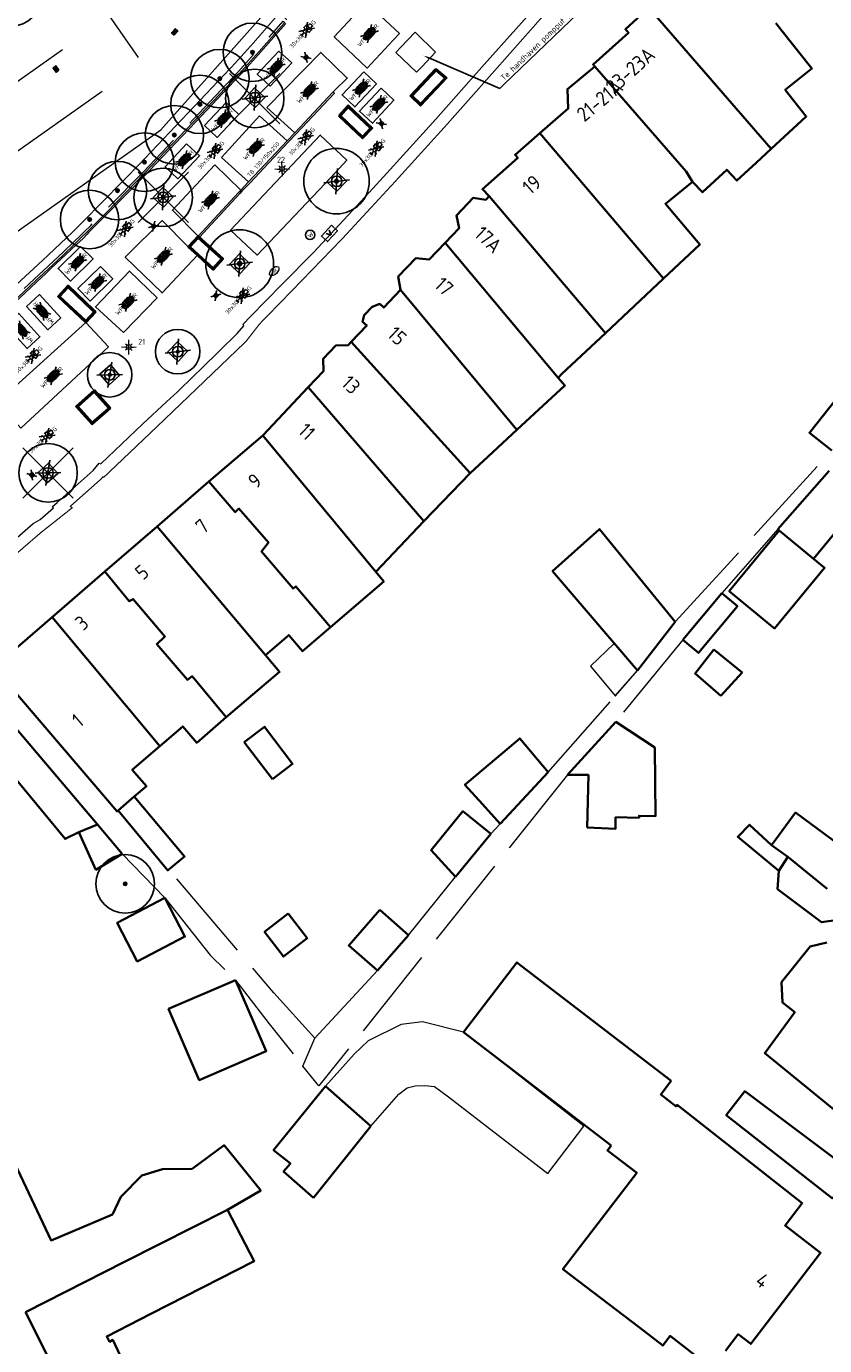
# Model space of a CAD drawing. Header units: metres. Extents: x 92877 to 94117, y 464509 to 465451.
# Tile 17 of 102: x 93050 to 93119, y 464924 to 465037. Entities that reach past the tile are written whole.
import ezdxf
from ezdxf import colors
from ezdxf.entities.mleader import LeaderData, LeaderLine
from ezdxf.enums import TextEntityAlignment as Align
from ezdxf.math import Vec2, Vec3

# ---------------------------------------------------------------- set-up
doc = ezdxf.new("R2010")
doc.units = ezdxf.units.M
doc.linetypes.add('IE-TERREINAFSCHEIDING', pattern=[10, 8, -2])
doc.linetypes.add('XX-PROJECTGRENS', pattern=[18, 12, -3, 0, -3])
doc.layers.get('0').update_dxf_attribs({"linetype": 'CONTINUOUS'})
for name, color, linetype, lineweight in [('B-WE-GR-BOOM-S', 90, 'CONTINUOUS', 25), ('B-WE-IE-MEUBILAIR_WEGMEUBILAIR_FIETSREK-S', 252, 'CONTINUOUS', 13), ('B-WE-IE-MEUBILAIR_WEGMEUBILAIR_LICHTMAST-T25', 7, 'CONTINUOUS', 25), ('B-WE-IE-TERREINAFSCHEIDING-G', 252, 'IE-TERREINAFSCHEIDING', 18), ('B-WE-IE-TERREINAFSCHEIDING_KUNSTMATIG_HEKWERK-G', 252, 'IE-TERREINAFSCHEIDING-KUNSTMATIG', 18), ('B-WE-KL-DATA_KAST-S', 252, 'CONTINUOUS', 25), ('B-WE-KL-WATER-S', 252, 'CONTINUOUS', 25), ('B-WE-OG-TOPOGRAFIE_BEBOUWING-GV', 252, 'CONTINUOUS', 35), ('B-WE-OG-TOPOGRAFIE_BEBOUWING_LUIFEL-GV', 252, 'CONTINUOUS', 18), ('B-WE-OG-TOPOGRAFIE_HUISNUMMER-T25', 7, 'CONTINUOUS', 20), ('B-WE-RI-HWA_KOLK-S', 252, 'CONTINUOUS', 25), ('B-WE-RI-PUT_BETON-G', 7, 'CONTINUOUS', 18), ('B-WE-RI-T25', 7, 'CONTINUOUS', 25), ('B-WE-VH-VERHARDING-GV', 252, 'CONTINUOUS', 18), ('N-WE-KG-GRENS_PROJECT-G', 1, 'XX-PROJECTGRENS', 35), ('V-WE-GK-KEERWAND-G', 30, 'CONTINUOUS', 35), ('V-WE-GR-BOOM-S', 90, 'CONTINUOUS', 25), ('V-WE-IE-MEUBILAIR_WEGMEUBILAIR_BOOMKRANS-S', 7, 'CONTINUOUS', 25), ('V-WE-KL-ET_LS_OV_LICHTMAST-S', 190, 'CONTINUOUS', 25), ('V-WE-RI-HWA_KOLK-S', 150, 'CONTINUOUS', 25), ('V-WE-VH-KANTOPSLUITING-T18', 10, 'CONTINUOUS', 18), ('V-WE-VH-KANTOPSLUITING_TROTTOIRBAND_130 150-G', 210, 'VH-TROTTOIRBAND_130-150-V', 25), ('V-WE-VH-KANTOPSLUITING_VOORKANTBAND-G', 50, 'CONTINUOUS', 25), ('V-WE-VH-MATERIAALGRENS-G', 7, 'CONTINUOUS-V', 25), ('V-WE-VH-VERHARDING_STRAATBAKSTEEN-S', 252, 'CONTINUOUS', 25), ('V-WE-VH-VERHARDING_TEGEL-S', 252, 'CONTINUOUS', 25)]:
    doc.layers.add(name, color=color, linetype=linetype, lineweight=lineweight)
doc.styles.add('NLCS-ISO', font='NLCS-ISO.ttf')
doc.styles.add('NLCS-ISO-M200-T18', font='NLCS-ISO.ttf', dxfattribs={"height": 0.36})
doc.styles.add('NLCS-ISO-M200-T25', font='NLCS-ISO.ttf', dxfattribs={"height": 0.5})
doc.styles.get("Standard").update_dxf_attribs({"font": 'isocp.shx'})
doc.linetypes.add('CONTINUOUS-V', pattern='A,3.5,[24,NLCS.SHX,S=0.5,R=0,X=0,Y=0],3.5', length=7)
doc.linetypes.add('IE-TERREINAFSCHEIDING-KUNSTMATIG', pattern='A,4,[82,NLCS.SHX,S=0.75,R=90,X=0,Y=0],4,-2', length=10)
doc.linetypes.add('VH-TROTTOIRBAND_130-150-V', pattern='A,2.5,[24,NLCS.SHX,S=1,R=0,X=0,Y=0],2.5,-2,2,-2,2,-2', length=15)

# ---------------------------------------------------------------- blocks, each defined once
blk = doc.blocks.new('V-SIE-WEG_BOOMKRANS')
at = {"color": 0}
for p, q in [((-0.84, -0.7), (0.84, 0.7)), ((0.84, -0.7), (-0.84, 0.7))]:
    blk.add_line(p, q, dxfattribs=at)
at = {"flags": 128}
blk.add_lwpolyline([(-0.6, -0.6), (0.6, -0.6), (0.6, 0.6), (-0.6, 0.6)], close=True, dxfattribs=at)
for points in [[(0, 0.6), (0, 0.55), (-0.02, 0.53), (0, 0.5), (0, 0.45)], [(0.6, 0), (0.55, 0), (0.53, 0.02), (0.5, 0), (0.45, 0)], [(-0.6, 0), (-0.55, 0), (-0.53, -0.02), (-0.5, 0), (-0.45, 0)], [(0, -0.6), (0, -0.55), (0.02, -0.53), (0, -0.5), (0, -0.45)]]:
    blk.add_lwpolyline(points, dxfattribs=at)
blk.add_circle((0, 0), 0.45)
blk = doc.blocks.new('V-SRI-KOLK_STRAAT_300X300-SO')
at = {"ltscale": 0.1}
for p, q in [((-1.875, 2), (1.875, -0.5)), ((1.875, 2), (-1.875, -0.5))]:
    blk.add_line(p, q, dxfattribs=at)
for p, q in [((-0.75, 0), (0.75, 1.5)), ((0.75, 0), (-0.75, 1.5))]:
    blk.add_line(p, q)
at = {"flags": 128}
blk.add_lwpolyline([(-0.75, 0), (0.75, 0), (0.75, 1.5), (-0.75, 1.5)], close=True, dxfattribs=at)
blk = doc.blocks.new('SKL-WATER_BRANDKRAAN_BRANDPUT-SO')
at = {"color": 0, "linetype": 'ByBlock', "lineweight": 18}
blk.add_ellipse((0, 0), major_axis=(2.5, 0), ratio=0.54, dxfattribs=at)
at = {"color": 0, "linetype": 'ByBlock', "lineweight": 18, "style": 'NLCS-ISO'}
blk.add_text('bk', height=1.5, dxfattribs=at).set_placement((0.16, 0), align=Align.MIDDLE_CENTER)
blk = doc.blocks.new('SKL-WATER_STRAATPOT-SO')
blk.add_circle((0, 0), 2)
at = {"style": 'NLCS-ISO'}
blk.add_text('W', height=2, rotation=360, dxfattribs=at).set_placement((-1.06, -1.05))
blk = doc.blocks.new('B-SRI-KOLK_COMBINATIE-SO')
for p, q in [((-1.125, 0), (1.125, 1.5)), ((1.125, 0), (-1.125, 1.5))]:
    blk.add_line(p, q)
at = {"flags": 128}
blk.add_lwpolyline([(-1.125, 0), (1.125, 0), (1.125, 1.5), (-1.125, 1.5)], close=True, dxfattribs=at)
blk = doc.blocks.new('V-SVH-TEGEL_300X300_DUN_HALFST_KL-SO')
for p, q in [((-3.08, 0.75), (-3, 0.75)), ((-3, -0.83), (-3, 0.83)), ((-3, 0), (-1.5, 0)), ((-1.84, 1.5), (-1.5, 1.5)), ((-1.5, -1.6), (-1.5, 1.6)), ((-1.5, 0.75), (0, 0.75)), ((0, -1.78), (0, 1.78)), ((0, 1.5), (1.5, 1.5)), ((0, 0), (1.5, 0)), ((1.5, -1.6), (1.5, 1.6)), ((1.5, 0.75), (3, 0.75)), ((3, -0.83), (3, 0.83)), ((3, 0), (3.39, 0)), ((-3.08, -0.75), (-3, -0.75)), ((-1.84, -1.5), (-1.5, -1.5)), ((-1.5, -0.75), (0, -0.75)), ((0, -1.5), (1.5, -1.5)), ((1.5, -0.75), (3, -0.75))]:
    blk.add_line(p, q)
at = {"ltscale": 0.1}
for q in [(-2.75, -1.98), (-2.73, 1.96), (2.73, 1.96), (2.75, -1.98)]:
    blk.add_line((0, 0), q, dxfattribs=at)
at = {"style": 'NLCS-ISO'}
blk.add_attdef('FORMAAT', text='', height=1.8, dxfattribs=at).set_placement((-3.18, 0), align=Align.MIDDLE_RIGHT)
blk.add_attdef('KLEUR', text='', height=1.8, dxfattribs=at).set_placement((3.49, 0), align=Align.MIDDLE_LEFT)
at = {"style": 'NLCS-ISO', "flags": 1}
blk.add_attdef('FUNCTIE', text='', height=1.8, dxfattribs=at).set_placement((0.12, -3.58), align=Align.MIDDLE_CENTER)
blk = doc.blocks.new('V-SVH-SBS_WAALFORMAAT_HALFST_KL-SO')
for p, q in [((0, 0), (-3.46, 2)), ((0, 0), (-3.46, -2)), ((-3.37, -0.21), (-3.37, 0.21)), ((-2.87, -0.96), (-2.87, 0.96)), ((-2.87, 0.54), (-2.37, 0.54)), ((-2.86, -0.97), (-1.34, 1.65)), ((-2.37, -1.29), (-2.37, 1.29)), ((-1.87, -1.5), (-1.87, 1.5)), ((-1.87, 0.54), (-1.37, 0.54)), ((-1.37, -1.65), (-1.37, 1.65)), ((-1.37, 1.54), (-0.87, 1.54)), ((-0.87, -1.74), (-0.87, 1.74)), ((-0.87, 0.54), (-0.37, 0.54)), ((-0.84, -1.74), (1.15, 1.69)), ((-0.37, -1.79), (-0.37, 1.79)), ((-0.37, 1.54), (0.13, 1.54)), ((0, 0), (3.46, 2)), ((0, 0), (3.46, -2)), ((0.13, -1.8), (0.13, 1.8)), ((0.13, 0.54), (0.63, 0.54)), ((0.63, -1.77), (0.63, 1.77)), ((0.63, 1.54), (1.13, 1.54)), ((1.13, -1.7), (1.13, 1.7)), ((1.13, 0.54), (1.63, 0.54)), ((1.63, -1.58), (1.63, 1.58)), ((1.63, 1.54), (1.77, 1.54)), ((1.74, -1.54), (3.08, 0.76)), ((2.13, -1.4), (2.13, 1.4)), ((2.13, 0.54), (2.63, 0.54)), ((2.63, -1.14), (2.63, 1.14)), ((3.13, -0.7), (3.13, 0.7)), ((3.13, 0.54), (3.24, 0.54)), ((-3.28, -0.46), (-2.87, -0.46)), ((-2.37, -0.46), (-1.87, -0.46)), ((-1.87, -1.46), (-1.37, -1.46)), ((-1.37, -0.46), (-0.87, -0.46)), ((-0.87, -1.46), (-0.37, -1.46)), ((-0.37, -0.46), (0.13, -0.46)), ((0.13, -1.46), (0.63, -1.46)), ((0.63, -0.46), (1.13, -0.46)), ((1.13, -1.46), (1.63, -1.46)), ((1.63, -0.46), (2.13, -0.46)), ((2.63, -0.46), (3.13, -0.46))]:
    blk.add_line(p, q)
for centre in [(-3.12, 0.54), (-2.12, 0.54), (-1.12, 0.54), (-0.62, 1.54), (-0.12, 0.54), (0.38, 1.54), (0.88, 0.54), (1.38, 1.54), (1.88, 0.54), (2.88, 0.54), (-2.62, -0.46), (-1.62, -0.46), (-1.12, -1.46), (-0.62, -0.46), (-0.12, -1.46), (0.38, -0.46), (0.88, -1.46), (1.38, -0.46), (2.38, -0.46)]:
    blk.add_circle(centre, 0.0881)
for centre, start, end in [((-1.62, 1.54), 166.7149, 45.7554), ((-2.12, -1.46), 16.1129, 118.5453), ((1.88, -1.46), 358.1671, 220.9526)]:
    blk.add_arc(centre, 0.0881, start, end)
at = {"style": 'NLCS-ISO'}
blk.add_attdef('FORMAAT', text='', height=1.8, dxfattribs=at).set_placement((-3.39, 0), align=Align.MIDDLE_RIGHT)
blk.add_attdef('KLEUR', text='', height=1.8, dxfattribs=at).set_placement((3.39, 0), align=Align.MIDDLE_LEFT)
at = {"style": 'NLCS-ISO', "flags": 1}
blk.add_attdef('FUNCTIE', text='', height=1.8, dxfattribs=at).set_placement((0.12, -3.58), align=Align.MIDDLE_CENTER)
blk = doc.blocks.new('SKL-DATA_TERREINKAST-SO')
for q in [(-0.2, 0.2), (0.2, 0.2)]:
    blk.add_line((0, -0.21), q)
at = {"flags": 128}
blk.add_lwpolyline([(0.63, 0.35), (-0.63, 0.35), (-0.63, -0.35), (0.63, -0.35)], close=True, dxfattribs=at)
at = {"style": 'NLCS-ISO'}
blk.add_attdef('TYPE', text='', height=0.35, dxfattribs=at).set_placement((-0.03, 0.69), align=Align.MIDDLE_CENTER)
blk = doc.blocks.new('V-SGR-BOOM_01')
at = {"ltscale": 0.1}
h = blk.add_hatch(color=256, dxfattribs=at)
edge = h.paths.add_edge_path()
edge.add_arc((0, 0), 0.15, 0, 360)
at = {"lineweight": -3}
for p, q in [((-2.15, 2.15), (2.15, -2.15)), ((2.15, 2.15), (-2.15, -2.15))]:
    blk.add_line(p, q, dxfattribs=at)
for radius in [2.5, 0.045]:
    blk.add_circle((0, 0), radius)
at = {"ltscale": 0.1}
blk.add_circle((0, 0), 0.15, dxfattribs=at)
blk = doc.blocks.new('SGR-BOOM_01')
at = {"ltscale": 0.1}
h = blk.add_hatch(color=256, dxfattribs=at)
edge = h.paths.add_edge_path()
edge.add_arc((0, 0), 0.15, 0, 360)
for radius in [2.5, 0.045]:
    blk.add_circle((0, 0), radius)
blk.add_circle((0, 0), 0.15, dxfattribs=at)
blk = doc.blocks.new('SKL-ET_OV_LICHTMAST-SO')
at = {"color": 0, "linetype": 'ByBlock', "lineweight": 18}
for points in [[(-2.21, -2.21), (2.21, 2.21)], [(-2.21, 2.21), (2.21, -2.21)], [(-1.25, 0), (-2, 0)], [(-1.41, 1.41), (-0.88, 0.88)], [(0, 2), (0, 1.25)], [(0.88, 0.88), (1.41, 1.41)], [(2, 0), (1.25, 0)], [(-1.41, -1.41), (-0.88, -0.88)], [(0, -1.25), (0, -2)], [(0.88, -0.88), (1.41, -1.41)]]:
    blk.add_lwpolyline(points, dxfattribs=at)
blk.add_circle((0, 0), 1, dxfattribs=at)

msp = doc.modelspace()

# ---------------------------------------------------------------- linework, layer by layer
at = {"layer": 'B-WE-IE-MEUBILAIR_WEGMEUBILAIR_FIETSREK-S'}
for p, q in [((93060, 465034.09), (93056.86, 465038.6)), ((93034.05, 465021.01), (93053.5, 465034.78)), ((93036.81, 465017.01), (93056.88, 465031.22))]:
    msp.add_line(p, q, dxfattribs=at)
at = {"layer": 'B-WE-IE-TERREINAFSCHEIDING-G'}
for p, q in [((93105.86, 464985.85), (93119.23, 465000.5)), ((93114.61, 464993.77), (93109.83, 464988.32)), ((93106.49, 464984.33), (93100.78, 464977.32)), ((93100.73, 464979.54), (93102.62, 464981.7)), ((93095, 464973.02), (93100.73, 464979.54)), ((93090.09, 464967.73), (93090.89, 464968.6)), ((93058.6, 464966.04), (93062.23, 464962.26)), ((93083.07, 464959.09), (93087.09, 464964.06)), ((93074.04, 464947.89), (93075.06, 464950.29))]:
    msp.add_line(p, q, dxfattribs=at)
at = {"layer": 'B-WE-IE-TERREINAFSCHEIDING-G', "flags": 128}
for points in [[(93042.87, 465007.57), (93043.42, 465008.08), (93046.05, 465010.46), (93050.08, 465014.21), (93051.08, 465015.13), (93051.86, 465015.87), (93053.55, 465017.45), (93054.47, 465018.34), (93055.03, 465018.86), (93055.38, 465019.21), (93055.9, 465019.74), (93057.11, 465020.96), (93060.39, 465024.3), (93064.62, 465028.76), (93068.52, 465032.89), (93070.22, 465034.77), (93072.34, 465037.19), (93072.48, 465037.07)], [(93096.66, 464972.79), (93075.4, 464946.19), (93074.04, 464947.89)], [(93075.06, 464950.29), (93071.55, 464954.15), (93062.58, 464964.7)], [(93062.23, 464962.26), (93066.11, 464957.36), (93068.29, 464955.24)], [(93068.29, 464955.24), (93071.14, 464951.51), (93074.04, 464947.89)]]:
    msp.add_lwpolyline(points, dxfattribs=at)
at = {"layer": 'B-WE-IE-TERREINAFSCHEIDING_KUNSTMATIG_HEKWERK-G'}
msp.add_line((93075.06, 464950.29), (93080.41, 464956.07), dxfattribs=at)
at = {"layer": 'B-WE-IE-TERREINAFSCHEIDING_KUNSTMATIG_HEKWERK-G', "flags": 128}
msp.add_lwpolyline([(93072.48, 465037.07), (93072.46, 465037.04), (93070.31, 465034.61), (93068.56, 465032.67), (93064.7, 465028.59), (93060.47, 465024.17), (93057.31, 465020.91), (93056.03, 465019.61), (93055.54, 465019.13), (93055.1, 465018.7), (93054.57, 465018.2), (93053.51, 465017.16), (93051.9, 465015.66), (93051.25, 465015.05), (93050.19, 465014.06), (93046.18, 465010.34), (93043.54, 465007.97)], dxfattribs=at)
at = {"layer": 'B-WE-OG-TOPOGRAFIE_BEBOUWING-GV'}
for p, q in [((93103.61, 465038.33), (93114.05, 465026.27)), ((93094.28, 465027.61), (93104.86, 465015.19)), ((93089.95, 465022.23), (93099.89, 465010.53)), ((93095.86, 465006.72), (93086.18, 465018.24)), ((93104.86, 465015.19), (93099.89, 465010.53)), ((93082.38, 465014.23), (93092.33, 465002.27)), ((93078.16, 465009.78), (93088.32, 464998.55)), ((93070.6, 465001.78), (93074.5, 465005.9)), ((93074.5, 465005.9), (93084.38, 464994.45)), ((93066.01, 464997.84), (93070.6, 465001.78)), ((93070.6, 465001.78), (93080.26, 464990.13)), ((93088.32, 464998.55), (93084.38, 464994.45)), ((93114.61, 464993.77), (93119.01, 464998.75)), ((93061.58, 464994.01), (93066.01, 464997.84)), ((93122.05, 464996.57), (93117.68, 464991.24)), ((93057.11, 464990.15), (93061.58, 464994.01)), ((93061.58, 464994.01), (93070.83, 464983.01)), ((93084.38, 464994.45), (93080.26, 464990.13)), ((93114.73, 464993.67), (93114.61, 464993.77)), ((93114.73, 464993.67), (93117.68, 464991.24)), ((93052.61, 464986.26), (93057.11, 464990.15)), ((93106.49, 464984.33), (93109.83, 464988.32)), ((93047.62, 464981.95), (93052.61, 464986.26)), ((93052.61, 464986.26), (93061.82, 464975.23)), ((93105.86, 464985.85), (93102.62, 464981.7)), ((93049.54, 464976.74), (93056.48, 464968.55)), ((93096.66, 464972.79), (93100.78, 464977.32)), ((93069.03, 464975.58), (93071.44, 464972.41)), ((93095, 464973.02), (93090.89, 464968.6)), ((93058.24, 464969.73), (93059.62, 464970.92)), ((93056.48, 464968.55), (93054.88, 464967.87)), ((93056.48, 464968.55), (93058.6, 464966.04)), ((93090.09, 464967.73), (93087.09, 464964.06)), ((93115.47, 464965.76), (93114.09, 464966.78)), ((93114.71, 464964.57), (93115.47, 464965.76)), ((93115.47, 464965.76), (93118.84, 464963.05)), ((93080.62, 464961.24), (93083.07, 464959.09)), ((93083.07, 464959.09), (93080.41, 464956.07)), ((93087.77, 464950.8), (93100.39, 464941.11)), ((93079.83, 464942.77), (93075.98, 464946.17)), ((93074.94, 464936.62), (93079.83, 464942.77))]:
    msp.add_line(p, q, dxfattribs=at)
at = {"layer": 'B-WE-OG-TOPOGRAFIE_BEBOUWING-GV', "flags": 128}
for points in [[(93098.98, 465033.32), (93098.83, 465033.49), (93101.86, 465036.2), (93101.6, 465036.5), (93103.61, 465038.33)], [(93114.44, 465037.02), (93116.41, 465034.55), (93117.53, 465033.15), (93115.25, 465031.33), (93117.05, 465029.04), (93114.05, 465026.27)], [(93094.28, 465027.61), (93096.71, 465029.72), (93096.64, 465031.38), (93098.98, 465033.32)], [(93107.34, 465023.47), (93106.8, 465024.33), (93098.98, 465033.32)], [(93089.95, 465022.23), (93089.38, 465022.82), (93092.4, 465025.51), (93092.17, 465025.77), (93094.28, 465027.61)], [(93114.05, 465026.27), (93112.76, 465025.08), (93111.12, 465023.56), (93110.26, 465024.49), (93108.18, 465022.57), (93107.34, 465023.47)], [(93107.34, 465023.47), (93105.01, 465021.59), (93107.96, 465018.1), (93104.86, 465015.19)], [(93086.18, 465018.24), (93087.38, 465019.51), (93087.15, 465020.57), (93088.6, 465022.1), (93089.66, 465021.93), (93089.95, 465022.23)], [(93082.38, 465014.23), (93082.19, 465015.36), (93083.69, 465016.95), (93084.84, 465016.83), (93086.18, 465018.24)], [(93078.16, 465009.78), (93079.49, 465011.17), (93079.14, 465011.5), (93079.27, 465012.07), (93079.95, 465012.78), (93080.6, 465013.03), (93080.94, 465012.71), (93082.38, 465014.23)], [(93099.89, 465010.53), (93096.17, 465007.04), (93095.86, 465006.72)], [(93074.5, 465005.9), (93075.81, 465007.28), (93075.77, 465008.34), (93076.84, 465009.47), (93077.89, 465009.49), (93078.16, 465009.78)], [(93095.86, 465006.72), (93096.42, 465006.06), (93092.33, 465002.27)], [(93119.23, 465000.5), (93117.32, 465002.01), (93120.79, 465006.4), (93122.69, 465004.89)], [(93092.33, 465002.27), (93089.88, 465000), (93088.32, 464998.55)], [(93066.01, 464997.84), (93068.26, 464995.23), (93068.57, 464995.53), (93071.11, 464992.64), (93070.49, 464991.87), (93073.19, 464988.7), (93073.44, 464988.88), (93076.39, 464985.4)], [(93102.62, 464981.7), (93095.37, 464990.2), (93099.38, 464993.79), (93105.86, 464985.85)], [(93117.68, 464991.24), (93118.62, 464990.47), (93114.35, 464985.29), (93110.47, 464988.49), (93114.73, 464993.67)], [(93057.11, 464990.15), (93059.2, 464987.61), (93059.52, 464987.8), (93062.24, 464984.61), (93061.55, 464983.96), (93064.18, 464980.9), (93064.58, 464981.2), (93067.49, 464977.7)], [(93080.26, 464990.13), (93080.94, 464989.3), (93076.39, 464985.4)], [(93109.83, 464988.32), (93111.17, 464987.19), (93107.83, 464983.2), (93106.49, 464984.33)], [(93076.39, 464985.4), (93074, 464983.34), (93072.82, 464984.72), (93070.83, 464983.01)], [(93109.15, 464983.48), (93107.55, 464981.45), (93109.75, 464979.54)], [(93109.75, 464979.54), (93111.56, 464981.53), (93109.15, 464983.48)], [(93070.83, 464983.01), (93072.04, 464981.58), (93067.49, 464977.7)], [(93058.24, 464969.73), (93058.15, 464969.65), (93047.62, 464981.95)], [(93054.88, 464967.87), (93053.72, 464967.31), (93047.24, 464975.14), (93049.54, 464976.74)], [(93067.49, 464977.7), (93064.97, 464975.53), (93063.77, 464976.92), (93061.82, 464975.23)], [(93071.44, 464972.41), (93073.16, 464973.72), (93070.75, 464976.89), (93069.03, 464975.58)], [(93100.78, 464977.32), (93104.11, 464975.11), (93104.18, 464969.26), (93102.77, 464969.28), (93102.77, 464969.11), (93100.76, 464969.16), (93100.74, 464968.16), (93098.34, 464968.28)], [(93090.89, 464968.6), (93089.39, 464970.27), (93087.88, 464971.94), (93092.57, 464975.9), (93095, 464973.02)], [(93061.82, 464975.23), (93059.46, 464973.2), (93060.66, 464971.81), (93059.62, 464970.92)], [(93098.34, 464968.28), (93098.44, 464972.78), (93096.66, 464972.79)], [(93059.62, 464970.92), (93063.92, 464965.81), (93062.58, 464964.7)], [(93062.58, 464964.7), (93062.48, 464964.61), (93058.24, 464969.73)], [(93087.09, 464964.06), (93084.99, 464966.34), (93087.71, 464969.67), (93090.09, 464967.73)], [(93120.86, 464965.53), (93121.13, 464965.87), (93116.13, 464969.55), (93114.42, 464967.23), (93114.09, 464966.78)], [(93058.6, 464966.04), (93056.35, 464964.67), (93054.88, 464967.87)], [(93114.09, 464966.78), (93112.19, 464968.51), (93111.19, 464967.49), (93114.71, 464964.57)], [(93114.71, 464964.57), (93114.6, 464963.02), (93118.35, 464960.19), (93119.79, 464960.38)], [(93062.23, 464962.26), (93058.16, 464960.13), (93059.88, 464956.84), (93063.95, 464958.96), (93062.23, 464962.26)], [(93072.78, 464960.92), (93070.76, 464959.36), (93072.39, 464957.25), (93074.41, 464958.81), (93072.78, 464960.92)], [(93080.41, 464956.07), (93077.96, 464958.21), (93080.62, 464961.24)], [(93118.82, 464958.46), (93117.38, 464958.12), (93114.94, 464955.05), (93115.03, 464953.32), (93116.07, 464952.49), (93113.51, 464949), (93125.75, 464939.01)], [(93105.52, 464946.63), (93092.33, 464956.75), (93087.77, 464950.8)], [(93068.29, 464955.24), (93062.56, 464952.77), (93065.18, 464946.7), (93070.91, 464949.17), (93068.29, 464955.24)], [(93110.15, 464923.56), (93111.23, 464924.97), (93112.31, 464924.15), (93118.28, 464931.93), (93115.24, 464934.27), (93116.71, 464936.18), (93106.02, 464944.57), (93105.93, 464944.45), (93104.62, 464945.45), (93105.52, 464946.63)], [(93075.98, 464946.17), (93071.53, 464940.72), (93072.97, 464939.56), (93072.38, 464938.89), (93074.94, 464936.62)], [(93121.02, 464938.83), (93111.79, 464945.74), (93110.21, 464943.7), (93119.3, 464936.58), (93121.02, 464938.83)], [(93049.43, 464939.57), (93052.52, 464933), (93057.76, 464935.2), (93058.48, 464936.72), (93060.27, 464938.55), (93062.03, 464939.08), (93064.56, 464939.1), (93067.3, 464941.12), (93070.44, 464937.27), (93067.6, 464935.61)], [(93100.39, 464941.11), (93100.06, 464940.69), (93102.57, 464938.77), (93096.26, 464930.55), (93102.8, 464925.54), (93104.79, 464924.01), (93105.42, 464924.83), (93107.51, 464923.21)], [(93050.32, 464926.85), (93058.8, 464931.15), (93067.6, 464935.61)], [(93067.6, 464935.61), (93069.88, 464931.22), (93061.05, 464926.72)], [(93061.05, 464926.72), (93057.27, 464924.79), (93057.51, 464924.34), (93057.79, 464924.49), (93059.66, 464920.47), (93057.96, 464919.69), (93061, 464913.71), (93054.25, 464910.57), (93054.64, 464909.74), (93053.98, 464907.94), (93052.31, 464907.17), (93050.52, 464907.82), (93050.13, 464908.66), (93049.51, 464908.37), (93049.32, 464908.74), (93048.03, 464909.16), (93047.03, 464911.12), (93047.43, 464912.44), (93044.46, 464918.27), (93052.59, 464922.4), (93050.32, 464926.85)]]:
    msp.add_lwpolyline(points, dxfattribs=at)
at = {"layer": 'B-WE-OG-TOPOGRAFIE_BEBOUWING_LUIFEL-GV'}
msp.add_line((93098.61, 464982.07), (93100.73, 464979.54), dxfattribs=at)
at = {"layer": 'B-WE-OG-TOPOGRAFIE_BEBOUWING_LUIFEL-GV', "flags": 128}
for points in [[(93102.62, 464981.7), (93100.64, 464984.02), (93098.61, 464982.07)], [(93100.73, 464979.54), (93100.75, 464979.52), (93102.62, 464981.7)], [(93087.77, 464950.8), (93084.27, 464951.66), (93082.42, 464951.45), (93079.62, 464950.04), (93078.42, 464948.91), (93075.98, 464946.17)], [(93079.83, 464942.77), (93082.22, 464945.5), (93082.94, 464946.02), (93083.63, 464946.19), (93084.45, 464946.23), (93085.27, 464946.14), (93086.49, 464945.26), (93094.97, 464938.71), (93098.04, 464942.77), (93087.77, 464950.8)]]:
    msp.add_lwpolyline(points, dxfattribs=at)
at = {"layer": 'B-WE-RI-PUT_BETON-G', "flags": 128}
msp.add_lwpolyline([(93082.4, 465034.96), (93081.97, 465034.51), (93083.73, 465032.83), (93084.19, 465033.3), (93085.38, 465034.55), (93083.62, 465036.24)], close=True, dxfattribs=at)
at = {"layer": 'B-WE-VH-VERHARDING-GV'}
msp.add_line((93072.57, 465036.99), (93071.73, 465036.02), dxfattribs=at)
at = {"layer": 'B-WE-VH-VERHARDING-GV', "flags": 128}
for points in [[(93043.94, 464988.15), (93051, 464994.25), (93051.59, 464994.61), (93052.72, 464995.61), (93052.61, 464995.69), (93053.04, 464996.06), (93056.1, 464998.78), (93056.62, 464999.42), (93056.78, 464999.37), (93060.35, 465002.77), (93062.38, 465004.66), (93063.31, 465005.51), (93064.71, 465006.87), (93065.36, 465007.52), (93068.43, 465010.49), (93069, 465011.15), (93068.93, 465011.29), (93069.57, 465011.96), (93072.23, 465014.7), (93074.98, 465017.44), (93079.69, 465022.54), (93081.21, 465024.19), (93085.4, 465028.82), (93089.54, 465033.48), (93092.24, 465036.51), (93094.9, 465039.53)], [(93034.23, 465010.92), (93041.67, 465015.97), (93042.79, 465014.39), (93061.89, 465027.9), (93071.35, 465038.52), (93072.66, 465037.3)], [(93071.73, 465036.02), (93070.45, 465034.56), (93068.81, 465032.74)], [(93068.81, 465032.74), (93068.75, 465032.68), (93067.68, 465031.55)], [(93067.68, 465031.55), (93064.85, 465028.55), (93060.9, 465024.4)], [(93060.9, 465024.4), (93060.61, 465024.09), (93057.33, 465020.74), (93056.12, 465019.52), (93055.72, 465019.12)], [(93055.72, 465019.12), (93055.6, 465019), (93055.25, 465018.63), (93054.68, 465018.11), (93053.76, 465017.23), (93052.51, 465016.05)], [(93052.51, 465016.05), (93052.08, 465015.64), (93051.31, 465014.92)], [(93051.31, 465014.92), (93051.29, 465014.9), (93050.29, 465013.98), (93046.26, 465010.23), (93043.63, 465007.85), (93042.24, 465006.56)]]:
    msp.add_lwpolyline(points, dxfattribs=at)
at = {"layer": 'N-WE-KG-GRENS_PROJECT-G', "const_width": 0.1, "flags": 128}
msp.add_lwpolyline([(93142.8, 465086.89), (93145.45, 465089.5), (93147.33, 465091.96), (93148.61, 465093.18), (93161.41, 465113.68), (93167.2, 465122.96), (93170.46, 465128.17), (93179.76, 465143.1), (93186.89, 465154.5), (93187.89, 465154.9), (93188.17, 465154.68), (93191.39, 465152.08), (93194.83, 465149.41), (93202.75, 465142.92), (93211.33, 465136.09), (93246.4, 465107.7), (93253.06, 465102.31), (93253.34, 465100.98), (93245.8, 465089.87), (93244.52, 465087.94), (93231.81, 465069.29), (93227.95, 465063.58), (93226.85, 465062.42), (93215.69, 465046.01), (93212, 465040.64), (93204.42, 465029.75), (93202.61, 465027.14), (93198.03, 465020.21), (93194.36, 465014.87), (93190.62, 465009.5), (93189.82, 465008.22), (93185.53, 465002.31), (93181.43, 464996.69), (93178.7, 464993.15), (93172.1, 464984.56), (93163.09, 464972.84), (93161.13, 464970.56), (93154.08, 464961.65), (93148.99, 464955.31), (93145.47, 464951.04), (93138.61, 464942.93), (93131.7, 464935.14), (93128.24, 464931.41), (93126.87, 464929.65), (93122.06, 464924.79), (93112.82, 464915.35), (93112.69, 464915.47), (93110.01, 464912.81), (93108.16, 464914.64), (93097.95, 464904.42), (93099.62, 464902.38), (93097.35, 464900), (93095.1, 464898.04), (93093.14, 464896.43), (93087.36, 464891.83), (93084.65, 464889.56), (93079.69, 464885.22), (93073.56, 464880.64), (93064.8, 464874.79), (93057.66, 464870.17), (93057.25, 464870.01), (93057.17, 464870), (93056.61, 464870.09), (93053.28, 464868.41), (93060.04, 464854.37), (93062.43, 464849.15), (93065.25, 464843.34), (93068.53, 464844.78), (93069.15, 464846.15), (93077.32, 464850.72), (93083.11, 464853.91), (93083.11, 464853.91), (93087.98, 464856.62), (93087.62, 464857.32), (93087.91, 464857.84), (93094.14, 464862.21), (93094.03, 464862.5), (93094.43, 464862.8), (93094.61, 464862.54), (93096.97, 464864.19), (93097.44, 464863.69), (93100.29, 464866.41), (93107.27, 464873.11), (93113.76, 464878.76), (93119.03, 464883.35), (93126.19, 464890.32), (93126.05, 464890.45), (93129.22, 464893.59), (93132.75, 464897.33), (93136.98, 464901.47), (93141.06, 464906.04), (93145.12, 464910.02), (93146.95, 464911.94), (93151.57, 464916.87), (93154.03, 464919.55), (93161.92, 464928.69), (93166.44, 464933.83), (93170.52, 464938.74), (93174.37, 464943.51), (93176.34, 464945.98), (93178.67, 464948.92), (93181.24, 464952.54), (93184.32, 464956.45), (93185.62, 464958.05), (93188.57, 464961.84), (93195.32, 464970.7), (93197.09, 464969.28), (93199.64, 464972.47), (93198.95, 464972.96), (93202.95, 464977.95), (93202.25, 464978.52), (93202.36, 464978.67), (93202.23, 464979.72), (93202.71, 464980.33), (93203.77, 464980.46), (93206.28, 464983.65), (93206.15, 464984.71), (93206.63, 464985.31), (93207.68, 464985.43), (93209.48, 464987.72), (93211.5, 464990.3), (93211.38, 464991.35), (93211.86, 464991.95), (93212.91, 464992.07), (93215.41, 464995.26), (93215.28, 464996.32), (93215.76, 464996.92), (93216.82, 464997.04), (93217.98, 464998.51), (93217.2, 464999.19), (93221.29, 465004.12), (93220.56, 465004.62), (93224.5, 465009.5), (93223.74, 465010.11), (93228.74, 465016.38), (93228.55, 465017.66), (93229.8, 465019.14), (93230.17, 465019.2), (93232.86, 465016.92), (93240.88, 465028.72), (93247.24, 465037.47), (93243.35, 465039.43), (93245.39, 465042.41), (93267.79, 465074.76), (93271.65, 465080.83), (93274.31, 465084.65), (93274.68, 465085.27), (93280.63, 465092.99), (93283.92, 465097.53), (93293.24, 465109.1), (93296.47, 465112.85), (93305.15, 465123.79), (93308.46, 465126.64), (93309.4, 465127), (93310.34, 465127.1), (93311.02, 465127.03), (93311.57, 465126.57), (93314.32, 465123.42), (93311.45, 465121.22), (93317.76, 465113.43), (93320.74, 465115.84), (93321.73, 465114.62), (93318.74, 465112.2), (93332.36, 465095.38), (93335.32, 465097.78), (93336.31, 465096.57), (93333.39, 465094.2), (93346.86, 465077.57), (93349.75, 465079.91), (93350.75, 465078.67), (93347.84, 465076.31), (93354.18, 465068.5), (93362.85, 465075.59), (93361.38, 465077.29), (93365.22, 465080.33), (93350.6, 465098.23), (93346.73, 465095.08), (93346.09, 465095.99), (93350.71, 465099.77, 0.50922), (93350.92, 465101.97), (93324.4, 465134.65), (93320.91, 465131.81), (93318.88, 465134.32, -0.098106), (93317.86, 465136.55), (93317.81, 465136.83), (93329.29, 465148.48), (93335.16, 465154.25), (93344.7, 465163.31, -0.349567), (93347.49, 465163.35), (93347.81, 465163.05), (93349.13, 465161.41), (93346.39, 465159.23), (93348.19, 465157.34), (93348.24, 465157.38), (93353.34, 465151.08), (93356.36, 465153.52), (93357.29, 465152.37), (93354.27, 465149.93), (93367.9, 465133.09), (93370.92, 465135.53), (93371.86, 465134.37), (93368.84, 465131.93), (93379.84, 465118.33), (93382.86, 465120.77), (93383.79, 465119.62), (93380.76, 465117.18), (93384.64, 465112.39), (93390.97, 465117.54), (93393.7, 465119.74), (93389.58, 465124.75), (93393.13, 465127.65), (93381.65, 465141.96), (93378.05, 465139.01), (93374.93, 465142.85), (93384.72, 465150.63, 0.393005), (93384.97, 465152.67), (93376.32, 465163.13, 0.393551), (93374.28, 465163.38), (93369.86, 465159.8), (93359.89, 465172.14), (93359.2, 465171.59), (93356.89, 465174.42), (93366.33, 465182.36), (93383.74, 465196.71, -0.309181), (93386.82, 465196.24), (93386.98, 465196.07), (93387.8, 465195.07), (93385.13, 465192.86), (93391.41, 465185.1), (93394.43, 465187.54), (93395.44, 465186.3), (93392.42, 465183.86), (93405.87, 465167.21), (93408.89, 465169.66), (93409.9, 465168.42), (93406.88, 465165.98), (93415.68, 465155.11), (93422.3, 465160.48), (93419.31, 465164.5), (93427.8, 465171.46), (93432.94, 465175.6, 0.389945), (93433.12, 465177.61), (93406.31, 465210.6, 0.403895), (93404.27, 465210.79), (93395.07, 465203.26, -0.04985), (93394.53, 465205.08), (93406, 465214.47), (93406.15, 465214.26), (93408.86, 465216.52), (93413.24, 465220.13), (93424.06, 465228.98), (93433.34, 465236.56), (93456.9, 465255.8), (93462.36, 465260.26), (93474.24, 465257.38), (93487.49, 465268.36), (93481.96, 465274.41), (93477.95, 465270.75), (93460.62, 465275.16), (93454.05, 465277.38), (93450.53, 465272.85), (93448.52, 465271.21), (93400.45, 465231.96), (93399.01, 465233.65), (93395.69, 465230.98), (93395.47, 465231.24), (93389.32, 465226.06), (93372.98, 465212.67), (93260.06, 465121.02), (93254.21, 465128.33), (93255.48, 465129.36), (93251.17, 465134.67), (93250.98, 465134.51), (93249.73, 465136.07), (93249.93, 465136.22), (93245.51, 465141.59), (93245.41, 465141.49), (93215.8, 465178.09), (93224.82, 465185.37), (93221.62, 465189.31), (93221.5, 465189.44), (93221.5, 465189.48), (93221.58, 465189.66), (93258.55, 465216.28), (93287.86, 465237.31), (93316.72, 465257.81), (93323.67, 465262.74), (93325.27, 465260.77), (93334.63, 465268.4), (93348.97, 465280.04), (93353.28, 465283.49), (93353.52, 465283.19), (93373.22, 465297.09), (93403.84, 465318.95), (93403.69, 465319.16), (93405.48, 465320.4), (93410.35, 465324.91), (93402.83, 465333.57), (93398.33, 465338.89), (93392.57, 465334.08), (93389.1, 465331.47), (93348.45, 465302.96), (93320.1, 465282.79), (93289.01, 465260.48), (93254.82, 465235.92), (93226.59, 465215.72), (93213.13, 465206), (93182.77, 465181.22), (93183.25, 465180.57), (93182.29, 465179.91), (93183.69, 465178.02), (93174.63, 465171.47), (93173.4, 465173.2), (93172.3, 465172.39), (93168.47, 465170.19), (93170.12, 465168.08), (93171.26, 465166.9), (93171.89, 465165.92), (93172.05, 465165.48), (93172.06, 465164.02), (93171.79, 465162.22), (93171.6, 465161.89), (93167.9, 465156.01), (93164.39, 465150.4), (93160.43, 465144.06), (93158.38, 465140.73), (93156.61, 465137.92), (93154.81, 465135.05), (93153.79, 465134.19), (93154.02, 465133.78), (93153.34, 465133.13), (93153.16, 465132.51), (93153.13, 465132.46), (93152.08, 465130.67), (93150.97, 465128.91), (93147.77, 465123.77), (93144.06, 465117.81), (93140.54, 465112.15), (93139.02, 465109.78), (93136.38, 465105.48), (93134.48, 465102.41), (93134.18, 465101.96), (93133.96, 465101.73), (93130.92, 465098.93), (93126.03, 465094.46), (93121.82, 465090.58), (93117.9, 465086.83), (93113.47, 465082.45), (93112.83, 465082.5), (93109.78, 465079.44), (93106.78, 465076.44), (93106.82, 465075.8), (93105.52, 465074.51), (93100.16, 465069.08), (93097.99, 465066.79), (93094.57, 465063.11), (93089.14, 465057.11), (93083.69, 465051.01), (93080.42, 465047.33), (93077.02, 465043.5), (93073.93, 465040.01), (93073.47, 465039.53), (93072, 465037.86), (93071.81, 465037.64), (93069.71, 465035.22), (93068.08, 465033.42), (93064.12, 465029.24), (93059.89, 465024.78), (93054.55, 465019.35), (93051.83, 465016.78), (93042.95, 465008.59), (93039.43, 465005.33), (93039.04, 465005.88), (93035.77, 465003.5), (93034.64, 465002.58), (93035.28, 465001.85), (93028.27, 464995.87), (93027.63, 464996.63), (93025.85, 464995.11), (93024.9, 464994.49), (93025.35, 464993.8), (93025.39, 464993.14), (93023.55, 464991.66), (93020.74, 464989.87), (93009.83, 464980.84), (93002.61, 464974.82), (93001.22, 464974.42), (92997.63, 464972.31), (93000.27, 464968.18), (93003.22, 464963.82), (93004.54, 464962.47), (93005.56, 464961.01), (93007.71, 464956.78), (93011.39, 464958.36), (93011.76, 464959.8), (93016.76, 464964.01), (93022.8, 464969.07), (93023.12, 464969.07), (93023.86, 464969.96), (93031.99, 464976.79), (93034.01, 464978.44), (93039.33, 464982.95), (93042.15, 464985.33), (93043.34, 464986.29), (93048.65, 464990.9), (93051.64, 464993.48), (93054.32, 464995.6), (93054.16, 464995.73), (93056.82, 464998.09), (93056.95, 464998.25), (93057.03, 464998.22), (93061.75, 465002.71), (93069.17, 465009.82), (93070.33, 465011.31), (93072.95, 465014), (93077.45, 465018.65), (93081.95, 465023.52), (93086.15, 465028.15), (93090.29, 465032.81), (93095.65, 465038.87), (93100.71, 465044.52), (93107.65, 465052.22), (93109.08, 465053.73), (93109.48, 465054.15), (93112.16, 465057.01), (93113.94, 465058.77), (93117.52, 465062.6), (93121.64, 465066.77), (93123.55, 465068.7), (93128.69, 465073.62), (93128.8, 465073.72), (93131.86, 465076.59), (93136.52, 465080.98), (93138.36, 465082.71)], format="xyb", close=True, dxfattribs=at)
at = {"layer": 'V-WE-GK-KEERWAND-G', "linetype": 'CONTINUOUS-V', "flags": 128}
for points in [[(93085.4, 465033.12), (93084.93, 465032.62), (93083.23, 465030.8), (93084.09, 465029.98), (93086.32, 465032.34)], [(93085.41, 465032.98), (93085, 465032.55), (93083.37, 465030.81), (93084.09, 465030.13), (93086.18, 465032.33)], [(93077.11, 465029.11), (93079.13, 465027.18), (93079.96, 465028.06), (93077.9, 465029.99)], [(93077.25, 465029.11), (93079.13, 465027.32), (93079.81, 465028.06), (93077.91, 465029.85)], [(93064.24, 465017.9), (93065.08, 465018.82), (93067.22, 465016.88), (93066.37, 465015.95), (93065.02, 465017.19)], [(93064.38, 465017.9), (93065.09, 465018.68), (93067.08, 465016.87), (93066.37, 465016.09), (93065.08, 465017.26)], [(93056.34, 465012.34), (93055.48, 465011.44), (93053.11, 465013.65), (93053.97, 465014.59), (93056.11, 465012.55)], [(93056.19, 465012.34), (93055.48, 465011.58), (93053.25, 465013.65), (93053.98, 465014.45), (93056.04, 465012.48)], [(93057.6, 465004.12), (93056.22, 465005.65), (93054.66, 465004.27), (93056.04, 465002.74)], [(93057.45, 465004.12), (93056.21, 465005.5), (93054.8, 465004.26), (93056.04, 465002.88)]]:
    msp.add_lwpolyline(points, close=True, dxfattribs=at)
at = {"layer": 'V-WE-VH-KANTOPSLUITING_TROTTOIRBAND_130 150-G', "flags": 128}
msp.add_lwpolyline([(93065.19, 465018.72), (93068.65, 465022.46), (93068.83, 465022.65), (93069.49, 465023.35), (93072.79, 465026.85), (93073.45, 465027.55), (93076.73, 465031.04), (93076.62, 465031.14)], dxfattribs=at)
at = {"layer": 'V-WE-VH-KANTOPSLUITING_VOORKANTBAND-G', "flags": 128}
msp.add_lwpolyline([(93065.08, 465018.82), (93068.54, 465022.56), (93068.72, 465022.76), (93069.38, 465023.46), (93072.68, 465026.96), (93073.34, 465027.65), (93076.62, 465031.14)], dxfattribs=at)
at = {"layer": 'V-WE-VH-MATERIAALGRENS-G'}
for p, q in [((93070.96, 465029.81), (93073.34, 465027.65)), ((93070.32, 465029.1), (93072.68, 465026.96)), ((93067.09, 465025.54), (93069.38, 465023.46)), ((93066.51, 465024.91), (93068.72, 465022.76))]:
    msp.add_line(p, q, dxfattribs=at)
at = {"layer": 'V-WE-VH-MATERIAALGRENS-G', "flags": 128}
for points in [[(93082.29, 465036.14), (93081.75, 465035.56), (93079.54, 465033.18), (93076.72, 465035.85), (93079.45, 465038.78), (93079.94, 465038.32), (93082.28, 465036.13)], [(93076.62, 465031.14), (93076.76, 465031.29), (93077.83, 465032.33), (93075.56, 465034.52), (93070.96, 465029.81)], [(93070.32, 465029.1), (93067.09, 465025.54)], [(93066.51, 465024.91), (93062.88, 465021.03), (93065.08, 465018.82)], [(93064.24, 465017.9), (93062, 465020.15), (93058.92, 465017.1), (93058.85, 465017.03), (93062, 465013.97), (93065.02, 465017.19)], [(93058.7, 465010.59), (93056.32, 465012.77), (93059.23, 465015.83), (93061.58, 465013.54), (93058.7, 465010.57)]]:
    msp.add_lwpolyline(points, dxfattribs=at)
for points in [[(93071.98, 465034.64), (93073.08, 465033.62), (93071.23, 465031.65), (93070.14, 465032.67)], [(93079.23, 465032.86), (93080.32, 465031.83), (93078.48, 465029.86), (93077.38, 465030.89)], [(93080.72, 465031.46), (93081.81, 465030.44), (93079.97, 465028.47), (93078.87, 465029.49)], [(93067.47, 465030.24), (93068.57, 465029.22), (93066.72, 465027.25), (93065.63, 465028.27)], [(93076.76, 465024.21), (93077.79, 465025.31), (93075.52, 465027.45), (93067.85, 465019.33), (93070.13, 465017.2), (93075.94, 465023.33)], [(93064.1, 465026.71), (93065.2, 465025.69), (93063.35, 465023.72), (93062.26, 465024.74)], [(93055.04, 465017.94), (93056.1, 465016.87), (93054.18, 465014.98), (93053.12, 465016.04)], [(93056.73, 465016.23), (93057.78, 465015.17), (93055.86, 465013.27), (93054.81, 465014.34)], [(93050.43, 465012.82), (93051.54, 465013.83), (93053.35, 465011.83), (93052.24, 465010.82)], [(93048.65, 465011.21), (93049.76, 465012.22), (93051.57, 465010.22), (93050.46, 465009.21)], [(93047.95, 465004.63), (93055.48, 465011.44), (93057.42, 465009.35), (93049.92, 465002.42)]]:
    msp.add_lwpolyline(points, close=True, dxfattribs=at)

# ---------------------------------------------------------------- block references
at = {"layer": 'B-WE-GR-BOOM-S'}
for p, rotation in [((93049.14, 465039.27), 123.9999999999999), ((93069.73, 465034.53), 48), ((93066.94, 465032.28), 46.99999999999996), ((93065.24, 465030.08), 46.99999999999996), ((93063.05, 465027.47), 46), ((93060.5, 465025.14), 46), ((93058.19, 465022.71), 46), ((93055.81, 465020.24), 45.00000000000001), ((93058.85, 464963.47), 134)]:
    msp.add_blockref('SGR-BOOM_01', p, dxfattribs=dict(at, rotation=rotation))
for p, xscale, yscale, rotation in [((93076.91, 465023.52), 1.12, 1.12, 46.99999999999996), ((93068.63, 465016.46), 1.16, 1.16, 46.99999999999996), ((93063.34, 465008.95), 0.7600000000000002, 0.7600000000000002, 136), ((93057.53, 465006.97), 0.7600000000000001, 0.7600000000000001, 41.99999999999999)]:
    msp.add_blockref('SGR-BOOM_01', p, dxfattribs=dict(at, xscale=xscale, yscale=yscale, rotation=rotation))
at = {"layer": 'B-WE-KL-DATA_KAST-S', "rotation": 46.99999999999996}
msp.add_blockref('SKL-DATA_TERREINKAST-SO', (93076.3, 465019.05), dxfattribs=at)
at = {"layer": 'B-WE-KL-WATER-S', "xscale": 0.2, "yscale": 0.2, "zscale": 0.2}
for name, p, rotation in [('SKL-WATER_STRAATPOT-SO', (93074.65, 465018.92), 46.99999999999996), ('SKL-WATER_BRANDKRAAN_BRANDPUT-SO', (93071.59, 465015.83), 45.00000000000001)]:
    msp.add_blockref(name, p, dxfattribs=dict(at, rotation=rotation))
at = {"layer": 'B-WE-RI-HWA_KOLK-S'}
for p, xscale, yscale, zscale, rotation in [((93063.19, 465036.17), 0.2, 0.2, 0.2, 48), ((93053.06, 465033.18), 0.1999999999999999, 0.1999999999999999, 0.1999999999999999, 126)]:
    msp.add_blockref('B-SRI-KOLK_COMBINATIE-SO', p, dxfattribs=dict(at, xscale=xscale, yscale=yscale, zscale=zscale, rotation=rotation))
at = {"layer": 'V-WE-GR-BOOM-S'}
for p in [(93069.92, 465030.58), (93062.1, 465022.13), (93052.26, 464998.59)]:
    msp.add_blockref('V-SGR-BOOM_01', p, dxfattribs=at)
at = {"layer": 'V-WE-IE-MEUBILAIR_WEGMEUBILAIR_BOOMKRANS-S'}
for p, rotation in [((93069.94, 465030.65), 46.83878360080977), ((93076.92, 465023.5), 46.76024550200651), ((93062.1, 465022.14), 46.83878360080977), ((93068.63, 465016.46), 46.76024550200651), ((93063.34, 465008.95), 46.76024550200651), ((93057.53, 465006.97), 41.38614855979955), ((93052.25, 464998.58), 41.38614855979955)]:
    msp.add_blockref('V-SIE-WEG_BOOMKRANS', p, dxfattribs=dict(at, rotation=rotation))
at = {"layer": 'V-WE-KL-ET_LS_OV_LICHTMAST-S', "xscale": 0.2, "yscale": 0.2, "zscale": 0.2}
for p, rotation in [((93072.26, 465024.56), 46.99999999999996), ((93059.16, 465009.34), 43.99999999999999)]:
    msp.add_blockref('SKL-ET_OV_LICHTMAST-SO', p, dxfattribs=dict(at, rotation=rotation))
at = {"layer": 'V-WE-RI-HWA_KOLK-S'}
for p, xscale, yscale, zscale, rotation in [((93074.41, 465034.2), 0.2, 0.2, 0.2, 136), ((93080.84, 465028.55), 0.2000000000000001, 0.2000000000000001, 0.2000000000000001, 137), ((93061.39, 465019.55), 0.2, 0.2, 0.2, 45.00000000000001), ((93066.71, 465013.64), 0.2, 0.2, 0.2, 48), ((93050.99, 464998.5), 0.2, 0.2, 0.2, 131)]:
    msp.add_blockref('V-SRI-KOLK_STRAAT_300X300-SO', p, dxfattribs=dict(at, xscale=xscale, yscale=yscale, zscale=zscale, rotation=rotation))
at = {"layer": 'V-WE-VH-VERHARDING_STRAATBAKSTEEN-S'}
for p, xscale, yscale, zscale, rotation in [((93079.72, 465036.12), 0.2, 0.2, 0.2, 47.32949910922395), ((93071.76, 465033.29), 0.1999999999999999, 0.1999999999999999, 0.1999999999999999, 45.46123646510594), ((93074.59, 465031.26), 0.1999999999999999, 0.1999999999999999, 0.1999999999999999, 45.46123646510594), ((93079.05, 465031.48), 0.1999999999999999, 0.1999999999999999, 0.1999999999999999, 45.46123646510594), ((93080.52, 465030.08), 0.1999999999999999, 0.1999999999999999, 0.1999999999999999, 45.46123646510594), ((93067.26, 465028.86), 0.1999999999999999, 0.1999999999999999, 0.1999999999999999, 45.46123646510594), ((93069.99, 465026.41), 0.1999999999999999, 0.1999999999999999, 0.1999999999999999, 45.46123646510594), ((93063.91, 465025.35), 0.1999999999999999, 0.1999999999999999, 0.1999999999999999, 45.46123646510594), ((93066.15, 465021.91), 0.1999999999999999, 0.1999999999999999, 0.1999999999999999, 45.46123646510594), ((93054.79, 465016.6), 0.2, 0.2, 0.2, 43.41262902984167), ((93062.12, 465017.09), 0.2, 0.2, 0.2, 45.46123646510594), ((93056.49, 465014.85), 0.2, 0.2, 0.2, 43.41262902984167), ((93059.09, 465013.16), 0.2, 0.2, 0.2, 45.46123646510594), ((93051.75, 465012.4), 0.2, 0.2, 0.2, 131.65), ((93049.97, 465010.81), 0.2, 0.2, 0.2, 131.65), ((93052.71, 465006.88), 0.2, 0.2, 0.2, 43.41262902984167)]:
    msp.add_blockref('V-SVH-SBS_WAALFORMAAT_HALFST_KL-SO', p, dxfattribs=dict(at, xscale=xscale, yscale=yscale, zscale=zscale, rotation=rotation)).add_auto_attribs({'FORMAAT': 'WF', 'KLEUR': 'R'})
at = {"layer": 'V-WE-VH-VERHARDING_TEGEL-S', "xscale": 0.1999999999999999, "yscale": 0.1999999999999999, "zscale": 0.1999999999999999}
for p, rotation in [((93074.35, 465036.44), 47.63451089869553), ((93074.27, 465027.27), 47.63451089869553), ((93066.52, 465026.11), 47.63451089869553), ((93080.29, 465026.31), 47.63451089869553), ((93058.86, 465019.44), 47.63451089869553), ((93068.85, 465013.72), 47.63451089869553), ((93050.96, 465008.58), 44.76445385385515), ((93052.18, 465001.74), 42.52777437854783)]:
    msp.add_blockref('V-SVH-TEGEL_300X300_DUN_HALFST_KL-SO', p, dxfattribs=dict(at, rotation=rotation)).add_auto_attribs({'FORMAAT': '30x30', 'KLEUR': 'G'})

# ---------------------------------------------------------------- texts
at = {"layer": 'B-WE-IE-MEUBILAIR_WEGMEUBILAIR_LICHTMAST-T25', "char_height": 0.5, "attachment_point": 1, "style": 'NLCS-ISO-M200-T25'}
for s, insert in [('22', (93071.82, 465025.6)), ('21', (93059.96, 465010.04))]:
    msp.add_mtext_dynamic_manual_height_columns(s, width=3.7835, gutter_width=6.25, heights=[0], dxfattribs=dict(at, insert=insert))
at = {"layer": 'B-WE-OG-TOPOGRAFIE_HUISNUMMER-T25'}
for s, rotation, p in [('23-23A', 41.8, (93102.01, 465032.98)), ('21-21A', 39.6, (93099.4, 465030.42)), ('19', 41.7, (93093.59, 465023.22)), ('17A', -43.4, (93089.88, 465018.52)), ('17', -43.4, (93086.1, 465014.52)), ('15', -43.4, (93082.09, 465010.29)), ('13', -43.4, (93078.15, 465006.12)), ('11', -43.4, (93074.37, 465002.12)), ('9', 40.7, (93069.93, 464997.91)), ('7', 40.8, (93065.43, 464994.03)), ('5', 40.9, (93060.28, 464990.1)), ('3', 40.9, (93055.14, 464985.77)), ('1', 40.6, (93054.78, 464977.43)), ('4', -37.5, (93113.31, 464929.56))]:
    msp.add_text(s, height=1.25, rotation=rotation, dxfattribs=at).set_placement(p, align=Align.MIDDLE)
at = {"layer": 'V-WE-VH-KANTOPSLUITING-T18', "insert": (93069.23, 465024.08), "char_height": 0.36, "attachment_point": 1, "rotation": 47.6365, "style": 'NLCS-ISO-M200-T18'}
msp.add_mtext_dynamic_manual_height_columns('TB 130/150x250', width=4.9781, gutter_width=1.8, heights=[0], dxfattribs=at)

# ---------------------------------------------------------------- leaders
at = {"layer": 'B-WE-RI-T25'}
ml = msp.add_multileader_mtext('Standard', dxfattribs=at)
ml.set_content('Te handhaven pompput (dekplaat)', color=256, style='NLCS-ISO-M200-T25')
ml.set_leader_properties(color=256, linetype='ByLayer', lineweight=-1)
ml.build(insert=Vec2(0, 0))
ml.multileader.update_dxf_attribs({"text_left_attachment_type": 5, "text_right_attachment_type": 5, "dogleg_length": 0.5, "arrow_head_size": 0.5})
ctx = ml.context
ctx.base_point, ctx.char_height, ctx.arrow_head_size, ctx.landing_gap_size, ctx.plane_origin, ctx.plane_x_axis, ctx.plane_y_axis = Vec3(93091.23, 465031.8), 0.5, 0.5, 0.18, Vec3(93084.9, 465030.11), Vec3(0.720421, 0.693537), Vec3(-0.693537, 0.720421)
ctx.left_attachment, ctx.right_attachment = 5, 5
notes = []
notes.append((ctx, [(0, (1, 1, 0), (93090.87, 465031.45), (0.720421, 0.693537), 0.5, [(0, [(93084.35, 465034.24)], 0, [])])]))
ctx.mtext.insert, ctx.mtext.text_direction, ctx.mtext.rotation, ctx.mtext.flow_direction = Vec3(93090.87, 465032.43), Vec3(0.720421, 0.693537), 0.766387, 5
for ctx, leaders in notes:
    for number, flags, end, landing, length, lines in leaders:
        leader = LeaderData()
        leader.index, (leader.has_last_leader_line, leader.has_dogleg_vector, leader.attachment_direction) = number, flags
        leader.last_leader_point, leader.dogleg_vector, leader.dogleg_length = Vec3(end), Vec3(landing), length
        for number, points, colour, breaks in lines:
            line = LeaderLine()
            line.index, line.vertices, line.color, line.breaks = number, Vec3.list(points), colors.encode_raw_color(colour), breaks
            leader.lines.append(line)
        ctx.leaders.append(leader)

doc.saveas('drawing.dxf')
